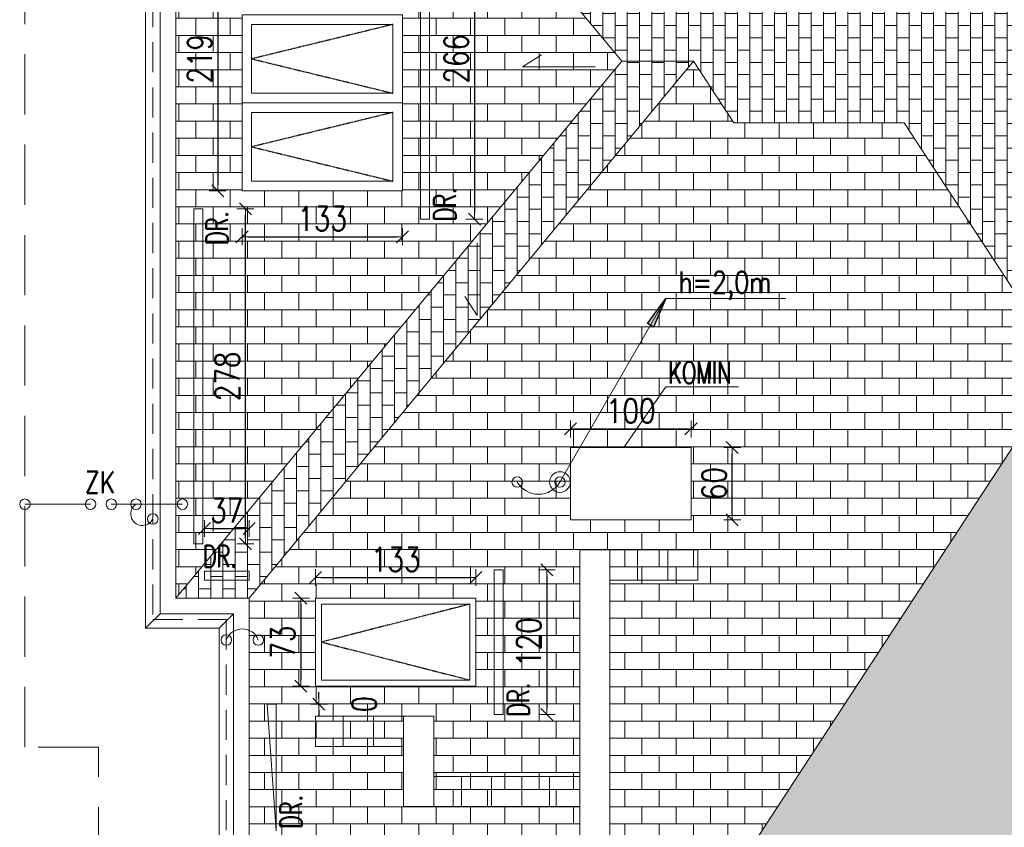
# Model space of a CAD drawing. Header units: millimetres. Extents: x 5973 to 39040, y 4443 to 37727.
# Tile 39 of 52: x 15458 to 16274, y 21859 to 22530. Entities that reach past the tile are written whole.
import ezdxf
from ezdxf.enums import TextEntityAlignment as Align

# ---------------------------------------------------------------- set-up
doc = ezdxf.new("R2010")
doc.units = ezdxf.units.MM
for name, pattern in [('DASHDOT', [1, 0.5, -0.25, 0, -0.25]), ('DASHED', [0.75, 0.5, -0.25]), ('HIDDEN', [0.375, 0.25, -0.125])]:
    doc.linetypes.add(name, pattern=pattern)
for name, color, linetype, lineweight in [('!MODUS_OPIS', 3, 'Continuous', 13), ('Cienka', 3, 'Continuous', 9), ('E_0', 4, 'Continuous', 15), ('Widok', 1, 'Continuous', 15), ('WYMIAROWANIE', 1, 'Continuous', 18)]:
    doc.layers.add(name, color=color, linetype=linetype, lineweight=lineweight)
for name, color, linetype in [('E_ODN', 1, 'Continuous'), ('INSTALACJA ODGROMOWA', 7, 'Continuous'), ('OSIE', 1, 'DASHDOT')]:
    doc.layers.add(name, color=color, linetype=linetype)
doc.styles.add('TXT', font='simplex.shx', dxfattribs={"width": 0.8})
doc.dimstyles.new('DIM100', dxfattribs={"dimscale": 5, "dimtxt": 4, "dimasz": 1, "dimexe": 0, "dimexo": 0, "dimgap": 1, "dimtad": 1, "dimdec": 4, "dimrnd": 0.5, "dimdsep": 46, "dimtxsty": 'TXT', "dimblk1": 'TICK1', "dimblk2": 'TICK1', "dimsah": 1, "dimcen": 0, "dimse1": 1, "dimse2": 1, "dimclrd": 1, "dimclre": 7, "dimclrt": 9, "dimadec": 0, "dimazin": 0, "dimtfac": 1, "dimtdec": 4, "dimtmove": 2, "dimatfit": 3, "dimldrblk": 'TICK1', "dimfxl": 1, "dimtolj": 1, "dimarcsym": 0})
pattern_1 = [(90, (0.04, 0), (-10.16, 6e-16), []), (180, (0.04, 0), (-10.16, -10.16), [10.16, -10.16])]

# ---------------------------------------------------------------- blocks, each defined once
blk = doc.blocks.new('TICK1')
at = {"color": 2}
blk.add_line((-1, -1), (1, 1), dxfattribs=at)
at = {"color": 0}
for p, q in [((0, 0), (-1, 0)), ((0, -1.4), (0, 1.4))]:
    blk.add_line(p, q, dxfattribs=at)
blk = doc.blocks.new('*D211')
at = {"layer": 'Defpoints', "color": 0, "transparency": 16777216}
for p in [(15702.91, 22108.59), (15835.91, 22108.59), (15835.91, 22066.8)]:
    blk.add_point(p, dxfattribs=at)
at = {"layer": 'WYMIAROWANIE', "color": 1, "lineweight": -2, "transparency": 16777216}
blk.add_line((15707.91, 22066.8), (15830.91, 22066.8), dxfattribs=at)
at = {"layer": 'WYMIAROWANIE', "color": 1, "lineweight": -2, "transparency": 16777216, "xscale": 5, "yscale": 5, "zscale": 5, "rotation": 180}
blk.add_blockref('TICK1', (15702.91, 22066.8), dxfattribs=at)
at = {"layer": 'WYMIAROWANIE', "color": 1, "lineweight": -2, "transparency": 16777216, "xscale": 5, "yscale": 5, "zscale": 5}
blk.add_blockref('TICK1', (15835.91, 22066.8), dxfattribs=at)
at = {"layer": 'WYMIAROWANIE', "color": 9, "transparency": 16777216, "insert": (15769.41, 22081.8), "char_height": 20, "attachment_point": 5, "style": 'TXT'}
blk.add_mtext('\\A1;133', dxfattribs=at)
blk = doc.blocks.new('*D212')
at = {"layer": 'Defpoints', "color": 0, "transparency": 16777216}
for p in [(15661.27, 22049.66), (15661.27, 21976.66), (15690.79, 21976.66)]:
    blk.add_point(p, dxfattribs=at)
at = {"layer": 'WYMIAROWANIE', "color": 1, "lineweight": -2, "transparency": 16777216}
blk.add_line((15690.79, 22044.66), (15690.79, 21981.66), dxfattribs=at)
at = {"layer": 'WYMIAROWANIE', "color": 1, "lineweight": -2, "transparency": 16777216, "xscale": 5, "yscale": 5, "zscale": 5}
for p, rotation in [((15690.79, 22049.66), 90), ((15690.79, 21976.66), 270)]:
    blk.add_blockref('TICK1', p, dxfattribs=dict(at, rotation=rotation))
at = {"layer": 'WYMIAROWANIE', "color": 9, "transparency": 16777216, "insert": (15675.79, 22013.16), "char_height": 20, "attachment_point": 5, "rotation": 90, "style": 'TXT'}
blk.add_mtext('\\A1;73', dxfattribs=at)
blk = doc.blocks.new('*D213')
at = {"layer": 'Defpoints', "color": 0, "transparency": 16777216}
for p in [(15914.24, 22222.09), (16014.24, 22222.09), (16014.24, 22190.02)]:
    blk.add_point(p, dxfattribs=at)
at = {"layer": 'WYMIAROWANIE', "color": 1, "lineweight": -2, "transparency": 16777216}
blk.add_line((15919.24, 22190.02), (16009.24, 22190.02), dxfattribs=at)
at = {"layer": 'WYMIAROWANIE', "color": 1, "lineweight": -2, "transparency": 16777216, "xscale": 5, "yscale": 5, "zscale": 5, "rotation": 180}
blk.add_blockref('TICK1', (15914.24, 22190.02), dxfattribs=at)
at = {"layer": 'WYMIAROWANIE', "color": 1, "lineweight": -2, "transparency": 16777216, "xscale": 5, "yscale": 5, "zscale": 5}
blk.add_blockref('TICK1', (16014.24, 22190.02), dxfattribs=at)
at = {"layer": 'WYMIAROWANIE', "color": 9, "transparency": 16777216, "insert": (15964.24, 22205.02), "char_height": 20, "attachment_point": 5, "style": 'TXT'}
blk.add_mtext('\\A1;100', dxfattribs=at)
blk = doc.blocks.new('*D214')
at = {"layer": 'Defpoints', "color": 0, "transparency": 16777216}
for p in [(16022.53, 22174.66), (16048.43, 22174.66), (16022.53, 22114.66)]:
    blk.add_point(p, dxfattribs=at)
at = {"layer": 'WYMIAROWANIE', "color": 1, "lineweight": -2, "transparency": 16777216}
blk.add_line((16048.43, 22119.66), (16048.43, 22169.66), dxfattribs=at)
at = {"layer": 'WYMIAROWANIE', "color": 1, "lineweight": -2, "transparency": 16777216, "xscale": 5, "yscale": 5, "zscale": 5}
for p, rotation in [((16048.43, 22174.66), 90), ((16048.43, 22114.66), 270)]:
    blk.add_blockref('TICK1', p, dxfattribs=dict(at, rotation=rotation))
at = {"layer": 'WYMIAROWANIE', "color": 9, "transparency": 16777216, "insert": (16033.43, 22144.66), "char_height": 20, "attachment_point": 5, "rotation": 90, "style": 'TXT'}
blk.add_mtext('\\A1;60', dxfattribs=at)
blk = doc.blocks.new('*D254')
at = {"layer": 'Defpoints', "color": 0, "transparency": 16777216}
for p in [(15649.7, 22606.66), (15621.79, 22387.66), (15649.7, 22387.66)]:
    blk.add_point(p, dxfattribs=at)
at = {"layer": 'WYMIAROWANIE', "color": 1, "lineweight": -2, "transparency": 16777216}
blk.add_line((15621.79, 22601.66), (15621.79, 22392.66), dxfattribs=at)
at = {"layer": 'WYMIAROWANIE', "color": 1, "lineweight": -2, "transparency": 16777216, "xscale": 5, "yscale": 5, "zscale": 5}
for p, rotation in [((15621.79, 22606.66), 90), ((15621.79, 22387.66), 270)]:
    blk.add_blockref('TICK1', p, dxfattribs=dict(at, rotation=rotation))
at = {"layer": 'WYMIAROWANIE', "color": 9, "transparency": 16777216, "insert": (15606.79, 22497.16), "char_height": 20, "attachment_point": 5, "rotation": 90, "style": 'TXT'}
blk.add_mtext('\\A1;219', dxfattribs=at)
blk = doc.blocks.new('*D255')
at = {"layer": 'Defpoints', "color": 0, "transparency": 16777216}
for p in [(15641.91, 22374.68), (15774.91, 22374.68), (15774.91, 22349.56)]:
    blk.add_point(p, dxfattribs=at)
at = {"layer": 'WYMIAROWANIE', "color": 1, "lineweight": -2, "transparency": 16777216}
blk.add_line((15646.91, 22349.56), (15769.91, 22349.56), dxfattribs=at)
at = {"layer": 'WYMIAROWANIE', "color": 1, "lineweight": -2, "transparency": 16777216, "xscale": 5, "yscale": 5, "zscale": 5, "rotation": 180}
blk.add_blockref('TICK1', (15641.91, 22349.56), dxfattribs=at)
at = {"layer": 'WYMIAROWANIE', "color": 1, "lineweight": -2, "transparency": 16777216, "xscale": 5, "yscale": 5, "zscale": 5}
blk.add_blockref('TICK1', (15774.91, 22349.56), dxfattribs=at)
at = {"layer": 'WYMIAROWANIE', "color": 9, "transparency": 16777216, "insert": (15708.41, 22364.56), "char_height": 20, "attachment_point": 5, "style": 'TXT'}
blk.add_mtext('\\A1;133', dxfattribs=at)
blk = doc.blocks.new('E_STRZ_GORA')
at = {"layer": 'E_ODN'}
for p, q in [((-20.6, -27.7), (0, 0)), ((0, 0), (-13.7, -31.7)), ((-13.7, -31.7), (-20.6, -27.7))]:
    blk.add_line(p, q, dxfattribs=at)
blk.add_solid([(-13.7, -31.7), (-20.6, -27.7), (0, 0), (-20.6, -27.7)], dxfattribs=at)
blk = doc.blocks.new('E_PUSZKA')
at = {"layer": 'E_0', "color": 3}
blk.add_circle((0, 0), 4.35, dxfattribs=at)
blk = doc.blocks.new('ODGROMÓWKA')
at = {"layer": '!MODUS_OPIS', "ltscale": 0.7}
for p, q in [((3309.99, 13734.58), (3222.06, 13582.27)), ((3409.11, 13734.58), (3309.99, 13734.58))]:
    blk.add_line(p, q, dxfattribs=at)
at = {"layer": 'E_0', "color": 2, "linetype": 'HIDDEN', "ltscale": 100}
for p, q in [((2884.42, 14397.27), (2884.42, 13468.27)), ((2884.42, 13468.27), (2945.42, 13468.27)), ((2945.42, 13468.27), (2945.42, 12074.49))]:
    blk.add_line(p, q, dxfattribs=at)
at = {"layer": 'E_0'}
for p, q in [((2832.79, 13563.87), (2778.42, 13563.87)), ((2850.06, 13563.87), (2909.02, 13563.87))]:
    blk.add_line(p, q, dxfattribs=at)
at = {"layer": 'E_0', "color": 3, "linetype": 'DASHED', "ltscale": 100}
blk.add_lwpolyline([(2839.42, 12062.61), (2839.42, 13362.27), (2778.42, 13362.27), (2778.42, 14503.27), (3540.42, 14503.27), (3540.42, 14633.7), (5284.42, 14633.7), (5284.42, 14503.27), (6039.42, 14503.27), (6039.42, 13917.26), (6499.55, 13917.22), (6499.43, 12546.33), (4282.66, 12546.53), (4282.66, 12425.51), (3909.67, 12425.51), (3909.66, 12062.6)], dxfattribs=at)
at = {"layer": 'E_0', "color": 1}
blk.add_circle((3222.06, 13582.27), 8.54, dxfattribs=at)
at = {"layer": 'E_0'}
for centre, radius, start, end in [((3204.34, 13592.74), 20.58, 210.59141, 329.40859), ((2875.75, 13555.79), 9.62, 122.87434, 334.30673), ((2958.68, 13446.18), 14.17, 20.63413, 159.36587)]:
    blk.add_arc(centre, radius, start, end, dxfattribs=at)
at = {"layer": '!MODUS_OPIS', "ltscale": 0.7, "xscale": 0.75, "yscale": 0.75, "zscale": 0.75}
blk.add_blockref('E_STRZ_GORA', (3309.99, 13734.58), dxfattribs=at)
at = {"layer": 'E_0', "xscale": -1, "rotation": 180}
blk.add_blockref('E_PUSZKA', (3186.63, 13582.27), dxfattribs=at)
at = {"layer": 'E_0'}
for p, rotation in [((3222.06, 13582.27), 180), ((2870.53, 13563.87), 152.0940550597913), ((2778.42, 13563.87), 270), ((2832.79, 13563.87), 270), ((2850.06, 13563.87), 270), ((2909.02, 13563.87), 270), ((2884.42, 13551.62), 270), ((2884.42, 13551.62), 270)]:
    blk.add_blockref('E_PUSZKA', p, dxfattribs=dict(at, rotation=rotation))
for p in [(2884.42, 13551.62), (2945.42, 13451.17), (2971.95, 13451.17)]:
    blk.add_blockref('E_PUSZKA', p, dxfattribs=at)
at = {"layer": '!MODUS_OPIS', "ltscale": 0.7, "style": 'TXT', "width": 0.8}
blk.add_text('h=2,0m', height=18, dxfattribs=at).set_placement((3358.97, 13747.99), align=Align.MIDDLE_CENTER)
blk.add_text('ZK', height=18, dxfattribs=at).set_placement((2828.12, 13581.97), align=Align.MIDDLE_LEFT)
blk = doc.blocks.new('*D270')
at = {"layer": 'Defpoints', "color": 0, "transparency": 16777216}
for p in [(15789.91, 22630.16), (15789.91, 22364.16), (15834.6, 22364.16)]:
    blk.add_point(p, dxfattribs=at)
at = {"layer": 'WYMIAROWANIE', "color": 1, "lineweight": -2, "transparency": 16777216}
blk.add_line((15834.6, 22625.16), (15834.6, 22369.16), dxfattribs=at)
at = {"layer": 'WYMIAROWANIE', "color": 1, "lineweight": -2, "transparency": 16777216, "xscale": 5, "yscale": 5, "zscale": 5}
for p, rotation in [((15834.6, 22630.16), 90), ((15834.6, 22364.16), 270)]:
    blk.add_blockref('TICK1', p, dxfattribs=dict(at, rotation=rotation))
at = {"layer": 'WYMIAROWANIE', "color": 9, "transparency": 16777216, "insert": (15819.6, 22497.16), "char_height": 20, "attachment_point": 5, "rotation": 90, "style": 'TXT'}
blk.add_mtext('\\A1;266', dxfattribs=at)
blk = doc.blocks.new('*D271')
at = {"layer": 'Defpoints', "color": 0, "transparency": 16777216}
for p in [(15850.87, 22073.16), (15850.87, 21953.16), (15894.69, 21953.16)]:
    blk.add_point(p, dxfattribs=at)
at = {"layer": 'WYMIAROWANIE', "color": 1, "lineweight": -2, "transparency": 16777216}
blk.add_line((15894.69, 22068.16), (15894.69, 21958.16), dxfattribs=at)
at = {"layer": 'WYMIAROWANIE', "color": 1, "lineweight": -2, "transparency": 16777216, "xscale": 5, "yscale": 5, "zscale": 5}
for p, rotation in [((15894.69, 22073.16), 90), ((15894.69, 21953.16), 270)]:
    blk.add_blockref('TICK1', p, dxfattribs=dict(at, rotation=rotation))
at = {"layer": 'WYMIAROWANIE', "color": 9, "transparency": 16777216, "insert": (15879.69, 22013.16), "char_height": 20, "attachment_point": 5, "rotation": 90, "style": 'TXT'}
blk.add_mtext('\\A1;120', dxfattribs=at)
blk = doc.blocks.new('*D291')
at = {"layer": 'Defpoints', "color": 0, "transparency": 16777216}
for p in [(15662.85, 21961.66), (15670.35, 21961.66), (15705.71, 21961.66)]:
    blk.add_point(p, dxfattribs=at)
at = {"layer": 'WYMIAROWANIE', "color": 1, "lineweight": -2, "transparency": 16777216}
for p, q in [((15705.71, 21966.66), (15705.71, 21971.66)), ((15705.71, 21961.66), (15705.71, 21961.66)), ((15705.71, 21956.66), (15705.71, 21951.66))]:
    blk.add_line(p, q, dxfattribs=at)
at = {"layer": 'WYMIAROWANIE', "color": 1, "lineweight": -2, "transparency": 16777216, "xscale": 5, "yscale": 5, "zscale": 5}
for rotation in [90.00000000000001, 270]:
    blk.add_blockref('TICK1', (15705.71, 21961.66), dxfattribs=dict(at, rotation=rotation))
at = {"layer": 'WYMIAROWANIE', "color": 9, "transparency": 16777216, "insert": (15743.21, 21961.66), "char_height": 20, "attachment_point": 5, "rotation": 90, "style": 'TXT'}
blk.add_mtext('\\A1;0', dxfattribs=at)
blk = doc.blocks.new('*D292')
at = {"layer": 'Defpoints', "color": 0, "transparency": 16777216}
for p in [(15647.79, 22107.43), (15610.79, 22072.07), (15647.79, 22072.07)]:
    blk.add_point(p, dxfattribs=at)
at = {"layer": 'WYMIAROWANIE', "color": 1, "lineweight": -2, "transparency": 16777216}
blk.add_line((15615.79, 22107.43), (15642.79, 22107.43), dxfattribs=at)
at = {"layer": 'WYMIAROWANIE', "color": 1, "lineweight": -2, "transparency": 16777216, "xscale": 5, "yscale": 5, "zscale": 5, "rotation": 180}
blk.add_blockref('TICK1', (15610.79, 22107.43), dxfattribs=at)
at = {"layer": 'WYMIAROWANIE', "color": 1, "lineweight": -2, "transparency": 16777216, "xscale": 5, "yscale": 5, "zscale": 5}
blk.add_blockref('TICK1', (15647.79, 22107.43), dxfattribs=at)
at = {"layer": 'WYMIAROWANIE', "color": 9, "transparency": 16777216, "insert": (15629.29, 22122.43), "char_height": 20, "attachment_point": 5, "style": 'TXT'}
blk.add_mtext('\\A1;37', dxfattribs=at)
blk = doc.blocks.new('*D293')
at = {"layer": 'Defpoints', "color": 0, "transparency": 16777216}
for p in [(15609.35, 22372.66), (15644.71, 22372.66), (15609.35, 22094.66)]:
    blk.add_point(p, dxfattribs=at)
at = {"layer": 'WYMIAROWANIE', "color": 1, "lineweight": -2, "transparency": 16777216}
blk.add_line((15644.71, 22099.66), (15644.71, 22367.66), dxfattribs=at)
at = {"layer": 'WYMIAROWANIE', "color": 1, "lineweight": -2, "transparency": 16777216, "xscale": 5, "yscale": 5, "zscale": 5}
for p, rotation in [((15644.71, 22372.66), 90), ((15644.71, 22094.66), 270)]:
    blk.add_blockref('TICK1', p, dxfattribs=dict(at, rotation=rotation))
at = {"layer": 'WYMIAROWANIE', "color": 9, "transparency": 16777216, "insert": (15629.71, 22233.66), "char_height": 20, "attachment_point": 5, "rotation": 90, "style": 'TXT'}
blk.add_mtext('\\A1;278', dxfattribs=at)

msp = doc.modelspace()

# ---------------------------------------------------------------- hatches: boundary and pattern name
at = {"layer": 'Cienka', "transparency": 33554483}
h = msp.add_hatch(dxfattribs=at)
h.set_pattern_fill('AR-B816', color=256, scale=0.07)
h.paths.add_polyline_path([(16043.90707, 22940.66483), (16043.90707, 22670.66483), (16123.90707, 22589.33174), (16123.90707, 22859.33174)])
h.paths.add_polyline_path([(16123.90707, 22859.33174), (16123.90707, 22589.33174), (16203.90707, 22670.66483), (16203.90707, 22940.66483)])
h.paths.add_polyline_path([(15694.87565, 22807.28074), (15694.87565, 22631.66483), (15674.11246, 22631.66483), (15674.11246, 22832.01259), (15586.90707, 22935.88635), (15586.90707, 22049.66483), (15956.90707, 22495.16483)])
h.paths.add_polyline_path([(15774.90707, 22387.66483), (15641.90707, 22387.66483), (15641.90707, 22606.66483), (15774.90707, 22606.66483)], flags=16)
h.paths.add_polyline_path([(15766.90707, 22395.66483), (15649.90707, 22395.66483), (15649.90707, 22452.66483), (15766.90707, 22452.66483)], flags=0)
h.paths.add_polyline_path([(15766.90707, 22468.66483), (15649.90707, 22468.66483), (15649.90707, 22525.66483), (15766.90707, 22525.66483)], flags=0)
h.paths.add_polyline_path([(15766.90707, 22541.66483), (15649.90707, 22541.66483), (15649.90707, 22598.66483), (15766.90707, 22598.66483)], flags=0)
h = msp.add_hatch(dxfattribs=at)
h.set_pattern_fill('AR-B816', color=256, scale=0.05, angle=90)
h.set_pattern_definition(pattern_1)
h.paths.add_polyline_path([(16213.90707, 22940.66483), (16213.90707, 22670.5587), (16203.90707, 22670.66483), (16123.90707, 22589.33174), (16043.90707, 22670.5587), (16033.90707, 22670.5587), (16033.90707, 22940.66483), (15586.90707, 22940.66483), (15674.11246, 22835.66483), (15978.90707, 22835.66483), (15978.90707, 22810.66483), (15694.87565, 22810.66483), (15956.90707, 22495.16483), (16016.40707, 22495.16483), (16049.72381, 22444.16483), (16190.96678, 22444.16483), (16323.90707, 22240.66483), (16323.90707, 22680.66483), (16313.90707, 22680.66483), (16313.90707, 22800.66483), (16323.90707, 22800.66483), (16323.90707, 22940.66483)])
h.paths.add_polyline_path([(16308.90707, 22917.33893), (16218.90707, 22917.33893), (16218.90707, 22924.83893), (16308.90707, 22924.83893)], flags=16)
h.paths.add_polyline_path([(16023.90707, 22917.33893), (15623.5849, 22917.33893), (15623.5849, 22924.83893), (16023.90707, 22924.83893)], flags=16)
h.paths.add_polyline_path([(15978.90707, 22670.66483), (15928.90707, 22670.66483), (15928.90707, 22770.66483), (15978.90707, 22770.66483)], flags=16)
h = msp.add_hatch(dxfattribs=at)
h.set_pattern_fill('AR-B816', color=256, scale=0.05, angle=90)
h.set_pattern_definition(pattern_1)
h.paths.add_polyline_path([(15586.90707, 22049.66483), (15647.90707, 22049.66483), (16016.40707, 22495.16483), (15956.90707, 22495.16483)])
h = msp.add_hatch(dxfattribs=at)
h.set_pattern_fill('AR-B816', color=256, scale=0.07)
h.paths.add_polyline_path([(15946.90707, 21901.66483), (15946.90707, 22064.66483), (15946.90707, 22089.66483), (15921.90707, 22089.66483), (15921.90707, 21901.66483), (15921.90707, 21876.66483), (15921.90707, 21399.66483), (15936.60049, 21399.66483), (15946.90707, 21417.51636), (15946.90707, 21424.66483), (15946.90707, 21522.73883)])
h.paths.add_polyline_path([(15800.90707, 21901.66483), (15800.90707, 21951.66483), (15775.90707, 21951.66483), (15775.90707, 21926.66483), (15775.90707, 21876.66483), (15800.90707, 21876.66483)])
h.paths.add_polyline_path([(15826.28041, 21841.66483), (15826.28041, 21851.66483), (15647.90707, 21851.66483), (15647.90707, 21841.66483)])
h.paths.add_polyline_path([(15826.28041, 21681.66483), (15647.90707, 21681.66483), (15647.90707, 21671.66483), (15826.28041, 21671.66483)])
h.paths.add_polyline_path([(15647.90707, 21516.66483), (15647.90707, 21506.66483), (15826.28041, 21506.66483), (15826.28041, 21516.66483)])
h.paths.add_polyline_path([(15826.28041, 21346.66483), (15647.90707, 21346.66483), (15647.90707, 21336.66483), (15826.28041, 21336.66483)])
h.paths.add_polyline_path([(15647.90707, 21181.66483), (15647.90707, 21171.66483), (15826.28041, 21171.66483), (15826.28041, 21181.66483)])
h.paths.add_polyline_path([(15826.28041, 21011.66483), (15647.90707, 21011.66483), (15647.90707, 21001.66483), (15826.28041, 21001.66483)])
h.paths.add_polyline_path([(16049.72381, 22444.16483), (16016.40707, 22495.16483), (15647.90707, 22049.66483), (15647.90707, 20632.63121), (16058.02649, 20632.63121), (16058.02649, 21833.66483), (16323.90707, 22240.66483), (16190.96678, 22444.16483)])
h.paths.add_polyline_path([(15647.90707, 21681.66483), (15647.90707, 21841.66483), (15826.28041, 21841.66483), (15907.6135, 21761.66483), (15826.28041, 21681.66483)], flags=16)
h.paths.add_polyline_path([(15647.90707, 21346.66483), (15647.90707, 21506.66483), (15826.28041, 21506.66483), (15907.6135, 21426.66483), (15826.28041, 21346.66483)], flags=16)
h.paths.add_polyline_path([(15914.24016, 22174.66483), (16014.24016, 22174.66483), (16014.24016, 22114.66483), (15914.24016, 22114.66483)], flags=16)
h.paths.add_polyline_path([(15914.24016, 21374.66483), (16014.24016, 21374.66483), (16014.24016, 21314.66483), (15914.24016, 21314.66483)], flags=16)
h.paths.add_polyline_path([(15647.90707, 21011.66483), (15647.90707, 21171.66483), (15826.28041, 21171.66483), (15907.6135, 21091.66483), (15826.28041, 21011.66483)], flags=16)
h.paths.add_polyline_path([(15702.90707, 22049.66483), (15835.90707, 22049.66483), (15835.90707, 21976.66483), (15702.90707, 21976.66483)], flags=16)
h.paths.add_polyline_path([(15707.90707, 22044.66483), (15830.90707, 22044.66483), (15830.90707, 21981.66483), (15707.90707, 21981.66483)], flags=0)
h = msp.add_hatch(dxfattribs=at)
h.set_pattern_fill('AR-B816', color=256, scale=0.05, angle=90)
h.set_pattern_definition(pattern_1)
h.paths.add_polyline_path([(17649.90707, 21764.66483), (18197.40707, 21764.66483), (18197.40707, 21789.66483), (17649.90707, 21789.66483)])
h.paths.add_polyline_path([(18298.54254, 21614.66483), (18599.90707, 21614.66483), (18624.90707, 21614.66483), (18624.90707, 21639.66483), (18599.90707, 21639.66483), (18289.45197, 21639.66483)])
h.paths.add_polyline_path([(18298.54254, 21614.66483), (18289.45197, 21639.66483), (18197.40707, 21639.66483), (18172.40707, 21639.66483), (18172.40707, 21614.66483)])
h.paths.add_polyline_path([(17524.90707, 21764.66483), (17549.90707, 21764.66483), (17549.90707, 21789.66483), (16349.90707, 21789.66483), (16349.90707, 21764.66483)])
h.paths.add_polyline_path([(17524.90707, 21604.66483), (17524.90707, 21579.66483), (17549.90707, 21579.66483), (17674.90707, 21579.66483), (17674.90707, 21604.66483), (17649.90707, 21604.66483), (17549.90707, 21604.66483)])
h.paths.add_polyline_path([(16553.02423, 21547.51551), (16543.02423, 21547.51551), (16542.99991, 21277.66034), (16553.02423, 21277.65943)])
h.paths.add_polyline_path([(16722.99991, 21277.64411), (16723.0182, 21480.66483), (16721.40707, 21480.66483), (16721.40707, 21488.16483), (16723.01888, 21488.16483), (16723.02423, 21547.51551), (16713.02423, 21547.51551), (16713.02423, 21277.64501)])
h.paths.add_polyline_path([(16869.90482, 21547.51551), (16859.90482, 21547.51551), (16859.88049, 21277.63178), (16869.90482, 21277.63087)])
h.paths.add_polyline_path([(17039.88049, 21277.61555), (17039.90482, 21547.51551), (17029.90482, 21547.51551), (17029.90482, 21277.61645)])
h.paths.add_polyline_path([(17269.90482, 21547.51551), (17259.90482, 21547.51551), (17259.88049, 21277.59573), (17269.90482, 21277.59482)])
h.paths.add_polyline_path([(17439.88049, 21277.5795), (17439.90482, 21547.51551), (17429.90482, 21547.51551), (17429.90482, 21277.5804)])
h.paths.add_polyline_path([(17669.90482, 21547.51551), (17659.90482, 21547.51551), (17659.88049, 21277.55968), (17669.90482, 21277.55877)])
h.paths.add_polyline_path([(17839.88048, 21277.54345), (17839.90482, 21547.51551), (17829.90482, 21547.51551), (17829.90482, 21277.54435)])
h.paths.add_polyline_path([(18149.89512, 21277.51551), (18239.86966, 21277.5074), (18239.89399, 21547.51551), (18229.89399, 21547.51551), (18229.89399, 21277.51551)])
h.paths.add_polyline_path([(18069.89399, 21547.51551), (18059.89399, 21547.51551), (18059.86966, 21277.52363), (18069.89399, 21277.52272)])
h.paths.add_polyline_path([(16058.02649, 21833.66483), (16323.90707, 22240.66483), (17867.90707, 22240.66483), (17867.90707, 22120.66483), (18037.90707, 21816.16483), (18497.90707, 21816.16483), (18649.90707, 21669.69511), (18649.90707, 21564.66483), (18709.90707, 21564.66483), (18709.90707, 21611.87812), (19056.97911, 21277.43376), (16468.20403, 21277.66708)])
h.paths.add_polyline_path([(16633.02423, 21628.8486), (16713.02423, 21547.51551), (16713.02423, 21277.51551), (16553.02423, 21277.51551), (16553.02423, 21547.51551)])
h.paths.add_polyline_path([(16949.90482, 21628.8486), (17029.90482, 21547.51551), (17029.90482, 21277.51551), (16869.90482, 21277.51551), (16869.90482, 21547.51551)])
h.paths.add_polyline_path([(17349.90482, 21628.8486), (17429.90482, 21547.51551), (17429.90482, 21277.51551), (17269.90482, 21277.51551), (17269.90482, 21547.51551)])
h.paths.add_polyline_path([(17749.90482, 21628.8486), (17829.90482, 21547.51551), (17829.90482, 21277.51551), (17669.90482, 21277.51551), (17669.90482, 21547.51551)])
h.paths.add_polyline_path([(18149.89399, 21628.8486), (18229.89399, 21547.51551), (18229.89399, 21277.51551), (18069.89399, 21277.51551), (18069.89399, 21547.51551)])
h.paths.add_polyline_path([(18219.90707, 21679.66483), (18219.90707, 21799.66483), (18274.90707, 21799.66483), (18274.90707, 21679.66483)], flags=16)
h.paths.add_polyline_path([(16349.90707, 21839.66483), (16349.90707, 21939.66483), (16409.90707, 21939.66483), (16409.90707, 21839.66483)], flags=16)
h.paths.add_polyline_path([(16819.90707, 21839.66483), (16819.90707, 21959.66483), (16879.90707, 21959.66483), (16879.90707, 21839.66483)], flags=16)
h.paths.add_polyline_path([(17569.90707, 21649.66483), (17569.90707, 21769.66483), (17629.90707, 21769.66483), (17629.90707, 21649.66483)], flags=16)
h.paths.add_polyline_path([(16744.90707, 21332.66483), (16744.90707, 21465.66483), (16817.90707, 21465.66483), (16817.90707, 21332.66483)], flags=16)
h.paths.add_polyline_path([(17114.90707, 21332.66483), (17114.90707, 21465.66483), (17187.90707, 21465.66483), (17187.90707, 21332.66483)], flags=16)
h.paths.add_polyline_path([(17514.90707, 21332.66483), (17514.90707, 21465.66483), (17587.90707, 21465.66483), (17587.90707, 21332.66483)], flags=16)
h.paths.add_polyline_path([(18414.90707, 21332.66483), (18414.90707, 21465.66483), (18487.90707, 21465.66483), (18487.90707, 21332.66483)], flags=16)
h.paths.add_polyline_path([(16749.90707, 21337.66483), (16749.90707, 21460.66483), (16812.90707, 21460.66483), (16812.90707, 21337.66483)], flags=0)
h.paths.add_polyline_path([(17119.90707, 21337.66483), (17119.90707, 21460.66483), (17182.90707, 21460.66483), (17182.90707, 21337.66483)], flags=0)
h.paths.add_polyline_path([(17519.90707, 21337.66483), (17519.90707, 21460.66483), (17582.90707, 21460.66483), (17582.90707, 21337.66483)], flags=0)
h.paths.add_polyline_path([(18419.90707, 21337.66483), (18419.90707, 21460.66483), (18482.90707, 21460.66483), (18482.90707, 21337.66483)], flags=0)

# ---------------------------------------------------------------- linework, layer by layer
at = {"layer": '!MODUS_OPIS', "ltscale": 0.7}
for points in [[(15934.82839, 22490.55711), (15874.54582, 22490.55711), (15890.2444, 22500.60421)], [(15836.77338, 22344.59328), (15836.77338, 22284.31071), (15826.72629, 22300.0093)], [(15958.5734, 22174.66483), (15993.28555, 22225.02646), (16053.64303, 22225.02646)]]:
    msp.add_lwpolyline(points, dxfattribs=at)
at = {"layer": 'OSIE', "transparency": 33554687}
for points in [[(15766.90707, 22525.66483), (15649.90707, 22497.16483), (15766.90707, 22468.66483)], [(15766.90707, 22452.66483), (15649.90707, 22424.16483), (15766.90707, 22395.66483)], [(15830.90707, 22044.66483), (15707.90707, 22013.16483), (15830.90707, 21981.66483)]]:
    msp.add_lwpolyline(points, dxfattribs=at)
at = {"layer": 'Widok'}
for points in [[(19083.02706, 22379.66483), (18622.90707, 22379.66483), (18622.90707, 22965.66483), (17867.90707, 22965.66483), (17867.90707, 23125.66483), (16323.90707, 23125.66483), (16323.90707, 22965.66483), (15561.90707, 22965.66483), (15561.90707, 22024.66483), (15622.90707, 22024.66483), (15622.90707, 20607.63121)], [(16323.90707, 22953.66483), (15573.90707, 22953.66483), (15573.90707, 22036.66483), (15634.90707, 22036.66483), (15634.90707, 20632.63121)], [(15956.90707, 22495.16483), (15586.90707, 22940.66483), (15956.90707, 22495.16483), (15586.90707, 22049.66483)], [(16323.90707, 22940.66483), (15586.90707, 22940.66483), (15586.90707, 22049.66483), (15647.90707, 22049.66483), (15647.90707, 20632.63121)], [(15789.90707, 22570.16483), (15789.90707, 22630.16483), (15797.40707, 22630.16483), (15797.40707, 22364.16483), (15789.90707, 22364.16483), (15789.90707, 22570.16483)], [(15641.90707, 22533.66483), (15641.90707, 22460.66483), (15774.90707, 22460.66483), (15774.90707, 22533.66483), (15641.90707, 22533.66483)], [(15956.90707, 22495.16483), (16016.40707, 22495.16483), (15647.90707, 22049.66483)], [(15956.90707, 22495.16483), (16016.40707, 22495.16483)], [(16049.72381, 22444.16483), (16016.40707, 22495.16483)], [(15641.90707, 22460.66483), (15641.90707, 22387.66483), (15774.90707, 22387.66483), (15774.90707, 22460.66483), (15641.90707, 22460.66483)], [(16190.96678, 22444.16483), (16049.72381, 22444.16483)], [(16323.90707, 22240.66483), (16190.96678, 22444.16483)], [(15601.84894, 22199.66483), (15601.84894, 22094.66483), (15609.34894, 22094.66483), (15609.34894, 22372.66483), (15601.84894, 22372.66483), (15601.84894, 22199.66483)], [(16323.90707, 22240.66483), (16058.02649, 21833.66483)], [(15914.24016, 22114.66483), (15914.24016, 22114.66483), (16014.24016, 22114.66483), (16014.24016, 22174.66483), (15914.24016, 22174.66483), (15914.24016, 22114.66483)], [(15946.90707, 22089.66483), (15921.90707, 22089.66483), (15921.90707, 21901.66483)], [(15946.90707, 21901.66483), (15946.90707, 22089.66483)], [(16019.90707, 22089.66483), (15946.90707, 22089.66483), (15946.90707, 22064.66483), (16019.90707, 22064.66483), (15994.90707, 22064.66483), (15994.90707, 22089.66483), (15969.90707, 22089.66483), (15969.90707, 22064.66483)], [(16019.90707, 22089.66483), (16019.90707, 22064.66483)], [(15632.79361, 22064.56737), (15610.79136, 22064.56737), (15610.79136, 22072.06737), (15647.79361, 22072.06737), (15647.79361, 22064.56737), (15632.79361, 22064.56737)], [(15850.90707, 22013.16483), (15850.90707, 22073.16483), (15858.40707, 22073.16483), (15858.40707, 21953.16483), (15850.90707, 21953.16483), (15850.90707, 22013.16483)], [(15702.90707, 21976.66483), (15702.90707, 22049.66483), (15835.90707, 22049.66483), (15835.90707, 21976.66483), (15702.90707, 21976.66483)], [(15573.90707, 22036.66483), (15561.90707, 22024.66483)], [(15634.90707, 22036.66483), (15622.90707, 22024.66483)], [(15662.84894, 21961.66483), (15670.34894, 21856.66483), (15670.34894, 21961.66483), (15662.84894, 21961.66483), (15662.84894, 21961.66483)], [(15775.90707, 21951.66483), (15702.90707, 21951.66483), (15702.90707, 21926.66483), (15775.90707, 21926.66483), (15750.90707, 21926.66483), (15750.90707, 21951.66483), (15725.90707, 21951.66483), (15725.90707, 21926.66483)], [(15800.90707, 21876.66483), (15800.90707, 21876.66483), (15775.90707, 21876.66483), (15775.90707, 21951.66483), (15800.90707, 21951.66483), (15800.90707, 21876.66483)], [(15873.90707, 21901.66483), (15800.90707, 21901.66483), (15800.90707, 21876.66483), (15873.90707, 21876.66483), (15848.90707, 21876.66483), (15848.90707, 21901.66483), (15823.90707, 21901.66483), (15823.90707, 21876.66483)], [(15921.90707, 21901.66483), (15873.90707, 21901.66483), (15873.90707, 21876.66483), (15921.90707, 21876.66483), (15921.90707, 21876.66483), (15921.90707, 21901.66483), (15896.90707, 21901.66483), (15896.90707, 21876.66483)], [(15946.90707, 21901.66483), (15946.90707, 21399.66483), (15946.90707, 21399.66483), (15921.90707, 21399.66483), (15921.90707, 21876.66483)]]:
    msp.add_lwpolyline(points, dxfattribs=at)
for points in [[(15649.90707, 22525.66483), (15649.90707, 22468.66483), (15766.90707, 22468.66483), (15766.90707, 22525.66483)], [(15649.90707, 22452.66483), (15649.90707, 22395.66483), (15766.90707, 22395.66483), (15766.90707, 22452.66483)], [(15707.90707, 21981.66483), (15707.90707, 22044.66483), (15830.90707, 22044.66483), (15830.90707, 21981.66483)]]:
    msp.add_lwpolyline(points, close=True, dxfattribs=at)

# ---------------------------------------------------------------- block references
at = {"layer": 'INSTALACJA ODGROMOWA'}
msp.add_blockref('ODGROMÓWKA', (12683.48703, 8563.71099), dxfattribs=at)

# ---------------------------------------------------------------- texts
at = {"layer": '!MODUS_OPIS', "ltscale": 0.7, "char_height": 18, "rotation": 90, "style": 'TXT'}
for insert, attachment_point in [((15801.08198, 22390.38214), 3), ((15630.1082, 22370.76326), 9), ((15862.08198, 21979.38214), 3), ((15691.60711, 21886.283), 9)]:
    msp.add_mtext_dynamic_manual_height_columns('{\\W0.7;DR.}', width=202.8482185, gutter_width=12.5, heights=[0], dxfattribs=dict(at, insert=insert, attachment_point=attachment_point))
at = {"layer": '!MODUS_OPIS', "ltscale": 0.7, "char_height": 18, "attachment_point": 3, "style": 'TXT'}
for s, insert in [('{\\W0.7;KOMIN}', (16047.76854, 22245.76964)), ('{\\W0.7;DR.}', (15637.66789, 22093.32554))]:
    msp.add_mtext_dynamic_manual_height_columns(s, width=202.8482185, gutter_width=12.5, heights=[0], dxfattribs=dict(at, insert=insert))

# ---------------------------------------------------------------- dimensions: what is measured, and where the dimension line sits
at = {"layer": 'WYMIAROWANIE'}
for base, p1, p2, picture, middle in [((15834.599, 22364.16483), (15789.90707, 22630.16483), (15789.90707, 22364.16483), '*D270', (15819.599, 22497.16483)), ((15621.79374, 22387.66483), (15649.69563, 22606.66483), (15649.69563, 22387.66483), '*D254', (15606.79374, 22497.16483)), ((15644.71306, 22372.66483), (15609.34894, 22094.66483), (15609.34894, 22372.66483), '*D293', (15629.71306, 22233.66483)), ((16048.42558, 22174.66483), (16022.53239, 22114.66483), (16022.53239, 22174.66483), '*D214', (16033.42558, 22144.66483)), ((15894.68778, 21953.16483), (15850.86867, 22073.16483), (15850.86867, 21953.16483), '*D271', (15879.68778, 22013.16483)), ((15690.78569, 21976.66483), (15661.26629, 22049.66483), (15661.26629, 21976.66483), '*D212', (15675.78569, 22013.16483)), ((15705.7130627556, 21961.6648294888), (15670.3489392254, 21961.6648294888), (15662.8489392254, 21961.6648294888), '*D291', (15743.2130627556, 21961.6648294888))]:
    dim = msp.add_linear_dim(base=base, p1=p1, p2=p2, angle=90, dimstyle='DIM100', override={"dimtxsty": 'TXT', "dimldrblk": 'TICK1'}, dxfattribs=at)
    dim.commit()
    dim.dimension.update_dxf_attribs({"geometry": picture, "text_midpoint": middle})
for base, p1, p2, picture, middle in [((15774.90707, 22349.56108), (15641.90707, 22374.6839), (15774.90707, 22374.6839), '*D255', (15708.40707, 22364.56108)), ((16014.24016, 22190.01926), (15914.24016, 22222.08706), (16014.24016, 22222.08706), '*D213', (15964.24016, 22205.01926)), ((15647.793613, 22107.431493), (15610.791356, 22072.06737), (15647.793613, 22072.06737), '*D292', (15629.292485, 22122.431493)), ((15835.90707, 22066.7991), (15702.90707, 22108.58687), (15835.90707, 22108.58687), '*D211', (15769.40707, 22081.7991))]:
    dim = msp.add_linear_dim(base=base, p1=p1, p2=p2, dimstyle='DIM100', override={"dimtxsty": 'TXT', "dimldrblk": 'TICK1'}, dxfattribs=at)
    dim.commit()
    dim.dimension.update_dxf_attribs({"geometry": picture, "text_midpoint": middle})

doc.saveas('drawing.dxf')
